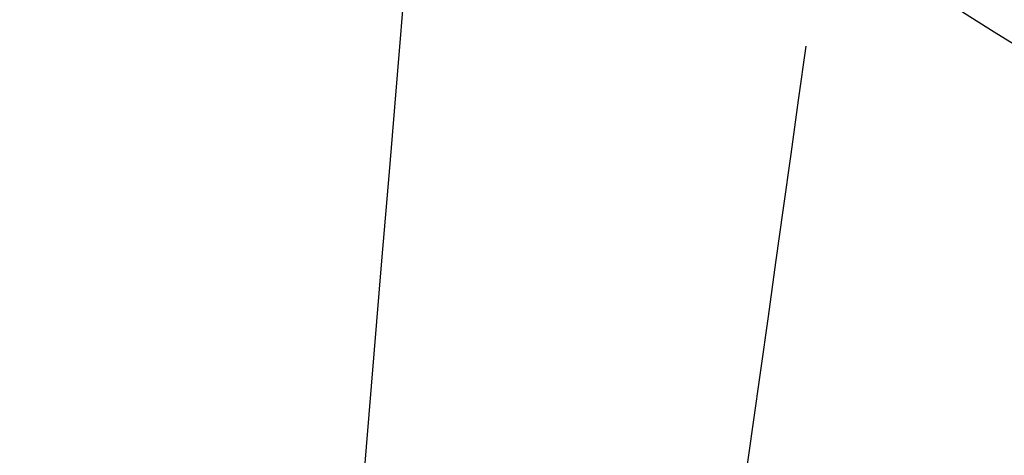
# Model space of a CAD drawing. Header units: millimetres. Extents: x -503 to 503, y -398 to 311.
# Tile 113 of 256: x -348 to -305, y 14 to 33. Entities that reach past the tile are written whole.
import ezdxf

# ---------------------------------------------------------------- set-up
doc = ezdxf.new("R2010")
doc.units = ezdxf.units.MM
doc.header["$MEASUREMENT"] = 0
doc.layers.add('IGES LEVEL 1', color=7, linetype='Continuous')

msp = doc.modelspace()

# ---------------------------------------------------------------- linework, layer by layer
at = {"layer": 'IGES LEVEL 1', "color": 9}
for points in [[(-312.806, 250.035, -632.202), (-327.25, 76.427, -652.734), (-341.694, -97.18, -673.266), (-356.138, -270.787, -693.798)], [(-313.195, 31.577, -108.153), (-327.321, -69.409, -108.798), (-341.447, -170.395, -109.442), (-355.574, -271.381, -110.087)]]:
    msp.add_open_spline(points, degree=3, dxfattribs=at)
for points, knots in [([(-196.53, -58.009, -466.269), (-212.842, 52.768, -488.429), (-229.263, 117.608, -500.583), (-271.542, 202.763, -531.887), (-297.054, 224.572, -550.746), (-331.946, 248.253, -585.421)], [0.0364029, 0.0364029, 0.0364029, 0.0364029, 0.5, 0.5, 0.9475175, 0.9475175, 0.9475175, 0.9475175]), ([(-89.925, -2.035, -32.628), (-90.59, -2.017, -32.785), (-110.92, -1.434, -37.651), (-139.952, -0.185, -47.319), (-184.167, 3.051, -68.838), (-216.724, 6.722, -90.559), (-252.435, 12.879, -122.748), (-276.587, 19.146, -152.152), (-300.449, 28.756, -192.32), (-314.32, 37.908, -226.969), (-322.768, 48.748, -263.754), (-326.599, 58.51, -294.535), (-326.916, 70.188, -328.377), (-323.512, 81.319, -357.59), (-319.106, 90.256, -379.356), (-315.478, 96.431, -393.766), (-309.913, 104.666, -412.169), (-304.627, 111.372, -426.251), (-296.655, 120.639, -444.861), (-282.874, 135.405, -473.179), (-258.851, 155.938, -508.717), (-228.618, 176.068, -540.983), (-202.943, 190.489, -563.03), (-174.529, 203.806, -582.509), (-143.702, 215.578, -599), (-110.65, 225.394, -612.212), (-63.725, 235.375, -625.171), (-25.778, 238.804, -629.308), (0, 238.804, -629.308)], [0.0916389, 0.0916389, 0.0916389, 0.0916389, 0.09375, 0.15625, 0.1875, 0.25, 0.28125, 0.34375, 0.375, 0.4375, 0.46875, 0.5, 0.5390625, 0.578125, 0.59375, 0.609375, 0.625, 0.6539849, 0.65625, 0.6875, 0.75, 0.78125, 0.8125, 0.84375, 0.875, 0.90625, 0.9375, 1, 1, 1, 1]), ([(-240.406, -43.16, -163.395), (-254.983, -23.745, -159.818), (-263.615, -0.116, -159.543), (-295.232, 38.765, -161.13), (-315.444, 54.454, -163.001), (-346.847, 65.42, -165.504)], [0, 0, 0, 0, 0.5, 0.5, 0.9126088, 0.9126088, 0.9126088, 0.9126088])]:
    msp.add_open_spline(points, degree=3, knots=knots, dxfattribs=at)

doc.saveas('drawing.dxf')
